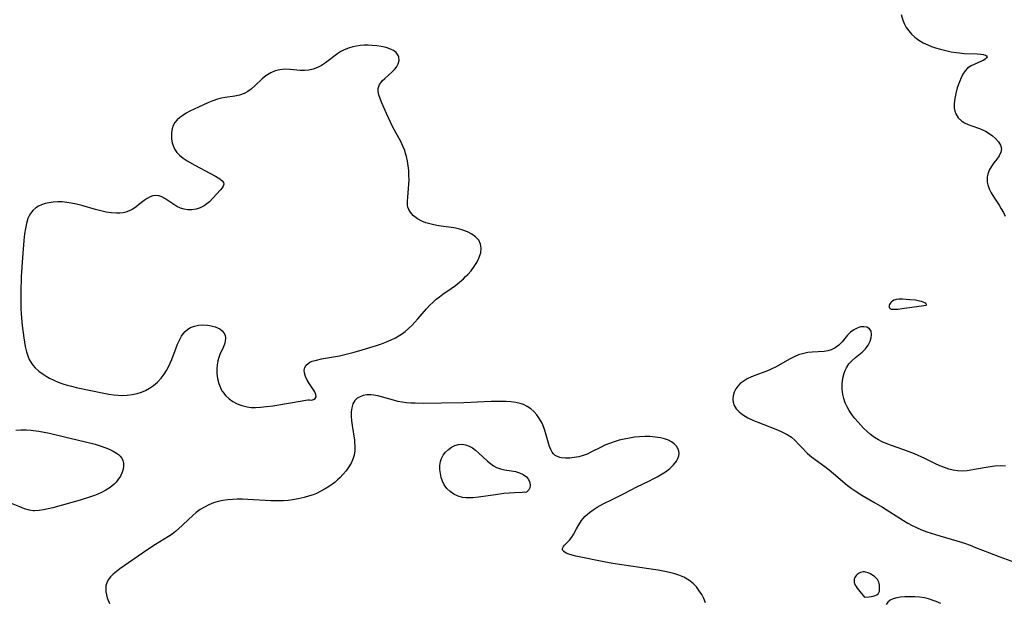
# Model space of a CAD drawing. Header units: inches. Extents: x 1073367 to 1082519, y 1569854 to 1574957.
# Tile 111 of 256: x 1075704 to 1076024, y 1573326 to 1573515. Entities that reach past the tile are written whole.
import ezdxf

# ---------------------------------------------------------------- set-up
doc = ezdxf.new("R2010")
doc.units = ezdxf.units.IN
doc.header["$MEASUREMENT"] = 0
doc.layers.add('CGG_CurvaNivelLidar_v1', color=7, linetype='Continuous', lineweight=30, true_color=0x008008)

msp = doc.modelspace()

# ---------------------------------------------------------------- linework, layer by layer
at = {"layer": 'CGG_CurvaNivelLidar_v1'}
for points in [[(1075990.3625, 1573517.0444, 67.5), (1075990.9086, 1573515.2698, 67.5), (1075991.3737, 1573514.1431, 67.5), (1075992.0481, 1573512.8995, 67.5), (1075992.8544, 1573511.7407, 67.5), (1075993.7805, 1573510.672, 67.5), (1075994.8201, 1573509.7036, 67.5), (1075996.1079, 1573508.752, 67.5), (1075997.5067, 1573507.9264, 67.5), (1075998.9943, 1573507.2169, 67.5), (1076000.2445, 1573506.7248, 67.5), (1076001.5288, 1573506.2885, 67.5), (1076003.1892, 1573505.7969, 67.5), (1076004.8722, 1573505.3707, 67.5), (1076006.5646, 1573505.0151, 67.5), (1076008.2528, 1573504.7407, 67.5), (1076009.2788, 1573504.6184, 67.5), (1076010.8363, 1573504.4901, 67.5), (1076015.0842, 1573504.2916, 67.5), (1076016.2447, 1573504.2037, 67.5), (1076016.9626, 1573504.1074, 67.5), (1076017.7426, 1573503.8974, 67.5), (1076018.1131, 1573503.6583, 67.5), (1076018.2461, 1573503.3685, 67.5), (1076018.0945, 1573503.0182, 67.5), (1076017.6835, 1573502.6446, 67.5), (1076017.1636, 1573502.3075, 67.5), (1076016.4079, 1573501.9153, 67.5), (1076014.3007, 1573501.0252, 67.5), (1076013.0558, 1573500.4324, 67.5), (1076011.9127, 1573499.6383, 67.5), (1076011.1073, 1573498.761, 67.5), (1076010.4164, 1573497.71, 67.5), (1076009.8155, 1573496.5294, 67.5), (1076009.2847, 1573495.2568, 67.5), (1076008.5953, 1573493.2708, 67.5), (1076008.083, 1573491.4412, 67.5), (1076007.7499, 1573489.8058, 67.5), (1076007.5757, 1573488.2011, 67.5), (1076007.616, 1573486.6631, 67.5), (1076007.789, 1573485.7185, 67.5), (1076008.0967, 1573484.8344, 67.5), (1076008.8616, 1573483.6096, 67.5), (1076009.9162, 1573482.6023, 67.5), (1076010.9441, 1573481.9485, 67.5), (1076012.0853, 1573481.4122, 67.5), (1076013.3108, 1573480.9541, 67.5), (1076015.8418, 1573480.0773, 67.5), (1076016.7887, 1573479.6872, 67.5), (1076017.7033, 1573479.2433, 67.5), (1076018.9231, 1573478.5131, 67.5), (1076020.0359, 1573477.6924, 67.5), (1076021.0249, 1573476.8135, 67.5), (1076021.9794, 1573475.753, 67.5), (1076022.649, 1573474.6621, 67.5), (1076022.9265, 1573473.5465, 67.5), (1076022.7334, 1573472.4154, 67.5), (1076022.177, 1573471.2677, 67.5), (1076021.391, 1573470.1062, 67.5), (1076020.4961, 1573468.9249, 67.5), (1076019.6198, 1573467.6904, 67.5), (1076018.9663, 1573466.5374, 67.5), (1076018.4922, 1573465.3179, 67.5), (1076018.3009, 1573464.4154, 67.5), (1076018.2469, 1573463.4937, 67.5), (1076018.3183, 1573462.6767, 67.5), (1076018.4888, 1573461.8557, 67.5), (1076018.9295, 1573460.5484, 67.5), (1076019.5457, 1573459.252, 67.5), (1076020.4312, 1573457.7741, 67.5), (1076022.1386, 1573455.1724, 67.5), (1076022.851, 1573454.0311, 67.5), (1076023.5366, 1573452.8633, 67.5), (1076024.1834, 1573451.6666, 67.5)], [(1076024.1865, 1573370.5545, 67.5), (1076022.4708, 1573370.5862, 67.5), (1076020.7427, 1573370.4964, 67.5), (1076018.6168, 1573370.2312, 67.5), (1076014.1828, 1573369.4222, 67.5), (1076011.7606, 1573369.0629, 67.5), (1076010.2113, 1573368.9539, 67.5), (1076008.6786, 1573368.9961, 67.5), (1076007.2494, 1573369.2088, 67.5), (1076005.8362, 1573369.5681, 67.5), (1076004.4369, 1573370.044, 67.5), (1076002.8831, 1573370.6834, 67.5), (1076001.3351, 1573371.3971, 67.5), (1075998.0425, 1573372.9896, 67.5), (1075994.6881, 1573374.4913, 67.5), (1075992.9839, 1573375.1892, 67.5), (1075991.2682, 1573375.8458, 67.5), (1075986.9535, 1573377.3727, 67.5), (1075985.565, 1573377.8937, 67.5), (1075984.2191, 1573378.4545, 67.5), (1075982.9988, 1573379.0509, 67.5), (1075981.7127, 1573379.8439, 67.5), (1075980.4902, 1573380.76, 67.5), (1075979.3189, 1573381.7706, 67.5), (1075978.1897, 1573382.8528, 67.5), (1075976.4096, 1573384.7572, 67.5), (1075975.3878, 1573385.9767, 67.5), (1075974.4326, 1573387.2413, 67.5), (1075973.5663, 1573388.555, 67.5), (1075972.8883, 1573389.7698, 67.5), (1075972.2774, 1573391.0856, 67.5), (1075971.7854, 1573392.4321, 67.5), (1075971.4339, 1573393.8039, 67.5), (1075971.2176, 1573395.5328, 67.5), (1075971.2219, 1573397.298, 67.5), (1075971.4362, 1573399.0304, 67.5), (1075971.8637, 1573400.6919, 67.5), (1075972.208, 1573401.5861, 67.5), (1075972.6313, 1573402.4346, 67.5), (1075973.4706, 1573403.6814, 67.5), (1075974.4589, 1573404.7952, 67.5), (1075975.5374, 1573405.7781, 67.5), (1075977.7249, 1573407.5249, 67.5), (1075978.7747, 1573408.6006, 67.5), (1075979.6582, 1573409.7894, 67.5), (1075980.3273, 1573411.0403, 67.5), (1075980.6981, 1573412.1719, 67.5), (1075980.818, 1573413.2546, 67.5), (1075980.6324, 1573414.2968, 67.5), (1075980.12, 1573415.1113, 67.5), (1075979.3085, 1573415.6061, 67.5), (1075978.282, 1573415.79, 67.5), (1075977.2128, 1573415.6882, 67.5), (1075976.1078, 1573415.3386, 67.5), (1075975.0074, 1573414.7479, 67.5), (1075973.9687, 1573413.9699, 67.5), (1075973.0252, 1573413.0534, 67.5), (1075971.2081, 1573410.842, 67.5), (1075970.1774, 1573409.8061, 67.5), (1075969.0087, 1573408.9222, 67.5), (1075967.707, 1573408.2661, 67.5), (1075966.5893, 1573407.9499, 67.5), (1075965.4086, 1573407.7776, 67.5), (1075961.5379, 1573407.5477, 67.5), (1075960.1553, 1573407.38, 67.5), (1075958.7683, 1573407.1132, 67.5), (1075957.0792, 1573406.6175, 67.5), (1075955.4316, 1573405.946, 67.5), (1075954.1547, 1573405.2964, 67.5), (1075950.6338, 1573403.2301, 67.5), (1075949.5886, 1573402.653, 67.5), (1075948.6169, 1573402.174, 67.5), (1075947.6216, 1573401.7326, 67.5), (1075946.1747, 1573401.1532, 67.5), (1075943.2717, 1573400.0733, 67.5), (1075941.8655, 1573399.5105, 67.5), (1075940.4159, 1573398.828, 67.5), (1075939.0921, 1573398.0316, 67.5), (1075938.1734, 1573397.3043, 67.5), (1075937.3786, 1573396.4921, 67.5), (1075936.7267, 1573395.6049, 67.5), (1075936.1789, 1573394.5062, 67.5), (1075935.8577, 1573393.3551, 67.5), (1075935.7733, 1573392.3014, 67.5), (1075935.8888, 1573391.262, 67.5), (1075936.2152, 1573390.2661, 67.5), (1075936.8928, 1573389.1624, 67.5), (1075937.8305, 1573388.1599, 67.5), (1075938.9729, 1573387.2584, 67.5), (1075939.8003, 1573386.7295, 67.5), (1075940.6828, 1573386.2373, 67.5), (1075942.232, 1573385.4874, 67.5), (1075943.8587, 1573384.7941, 67.5), (1075950.2811, 1573382.2941, 67.5), (1075951.8879, 1573381.5961, 67.5), (1075953.4042, 1573380.8163, 67.5), (1075954.7916, 1573379.9075, 67.5), (1075956.0608, 1573378.8037, 67.5), (1075957.2265, 1573377.586, 67.5), (1075958.3642, 1573376.3285, 67.5), (1075959.5475, 1573375.1021, 67.5), (1075959.9983, 1573374.6818, 67.5), (1075961.3366, 1573373.579, 67.5), (1075965.6583, 1573370.4629, 67.5), (1075967.057, 1573369.342, 67.5), (1075968.4316, 1573368.1814, 67.5), (1075972.9027, 1573364.3239, 67.5), (1075974.1349, 1573363.3939, 67.5), (1075975.4301, 1573362.5161, 67.5), (1075977.6503, 1573361.1397, 67.5), (1075981.5644, 1573358.8442, 67.5), (1075984.3488, 1573357.1696, 67.5), (1075991.1998, 1573352.856, 67.5), (1075992.558, 1573352.0672, 67.5), (1075993.9399, 1573351.3192, 67.5), (1075995.3484, 1573350.6213, 67.5), (1075997.0226, 1573349.8842, 67.5), (1075998.7333, 1573349.2267, 67.5), (1076000.1205, 1573348.7572, 67.5), (1076002.9376, 1573347.9157, 67.5), (1076008.4537, 1573346.3493, 67.5), (1076010.9764, 1573345.5203, 67.5), (1076012.7355, 1573344.8723, 67.5), (1076014.4801, 1573344.1858, 67.5), (1076019.0284, 1573342.3507, 67.5), (1076022.4116, 1573341.099, 67.5), (1076027.1201, 1573339.4169, 67.5)], [(1075926.9118, 1573326.2152, 67.5), (1075926.3466, 1573327.5684, 67.5), (1075925.6808, 1573328.8647, 67.5), (1075924.9165, 1573330.0924, 67.5), (1075923.9661, 1573331.3361, 67.5), (1075922.8857, 1573332.4547, 67.5), (1075921.4734, 1573333.557, 67.5), (1075919.9056, 1573334.4671, 67.5), (1075918.2605, 1573335.1756, 67.5), (1075916.9838, 1573335.6027, 67.5), (1075915.6672, 1573335.9621, 67.5), (1075914.3177, 1573336.2666, 67.5), (1075911.5529, 1573336.7738, 67.5), (1075908.5184, 1573337.2567, 67.5), (1075899.8237, 1573338.4768, 67.5), (1075896.8289, 1573338.9365, 67.5), (1075893.9203, 1573339.459, 67.5), (1075884.8436, 1573341.3293, 67.5), (1075883.6709, 1573341.6187, 67.5), (1075882.6247, 1573341.9362, 67.5), (1075881.7431, 1573342.2973, 67.5), (1075880.9825, 1573342.7997, 67.5), (1075880.6896, 1573343.1747, 67.5), (1075880.5776, 1573343.5124, 67.5), (1075880.5878, 1573343.8521, 67.5), (1075880.6452, 1573344.0613, 67.5), (1075880.8572, 1573344.4858, 67.5), (1075881.176, 1573344.9155, 67.5), (1075882.7622, 1573346.5173, 67.5), (1075883.5797, 1573347.4874, 67.5), (1075884.1049, 1573348.3247, 67.5), (1075885.0896, 1573350.2242, 67.5), (1075885.8238, 1573351.5437, 67.5), (1075886.6775, 1573352.8547, 67.5), (1075887.2059, 1573353.5494, 67.5), (1075887.7879, 1573354.2137, 67.5), (1075888.483, 1573354.8855, 67.5), (1075889.242, 1573355.5154, 67.5), (1075890.4773, 1573356.3944, 67.5), (1075891.8032, 1573357.2138, 67.5), (1075893.6939, 1573358.2592, 67.5), (1075896.8378, 1573359.8602, 67.5), (1075900.5664, 1573361.6991, 67.5), (1075904.6684, 1573363.794, 67.5), (1075908.7587, 1573365.7443, 67.5), (1075909.998, 1573366.3687, 67.5), (1075911.2068, 1573367.0247, 67.5), (1075912.3758, 1573367.7124, 67.5), (1075913.9322, 1573368.7402, 67.5), (1075915.3143, 1573369.8234, 67.5), (1075916.5152, 1573370.9698, 67.5), (1075917.4818, 1573372.1632, 67.5), (1075917.9722, 1573373.0058, 67.5), (1075918.2811, 1573373.8513, 67.5), (1075918.3934, 1573374.6461, 67.5), (1075918.3206, 1573375.4194, 67.5), (1075917.9992, 1573376.2645, 67.5), (1075917.4616, 1573377.0488, 67.5), (1075916.7534, 1573377.7618, 67.5), (1075915.8993, 1573378.3905, 67.5), (1075914.9177, 1573378.9124, 67.5), (1075913.6733, 1573379.356, 67.5), (1075912.3181, 1573379.6793, 67.5), (1075910.607, 1573379.9538, 67.5), (1075908.8166, 1573380.1044, 67.5), (1075907.1949, 1573380.1214, 67.5), (1075905.5477, 1573380.0464, 67.5), (1075903.8897, 1573379.8954, 67.5), (1075902.2311, 1573379.6644, 67.5), (1075900.5579, 1573379.34, 67.5), (1075898.9037, 1573378.9322, 67.5), (1075897.3299, 1573378.4646, 67.5), (1075895.7907, 1573377.9246, 67.5), (1075894.2967, 1573377.307, 67.5), (1075892.8285, 1573376.6001, 67.5), (1075889.9917, 1573375.1291, 67.5), (1075888.5876, 1573374.4702, 67.5), (1075887.2475, 1573373.9628, 67.5), (1075885.7826, 1573373.5622, 67.5), (1075884.3217, 1573373.2987, 67.5), (1075882.8914, 1573373.1607, 67.5), (1075881.5218, 1573373.145, 67.5), (1075880.2469, 1573373.2575, 67.5), (1075879.6652, 1573373.3658, 67.5), (1075878.8707, 1573373.6118, 67.5), (1075878.1712, 1573373.9914, 67.5), (1075877.6122, 1573374.4941, 67.5), (1075877.1425, 1573375.1242, 67.5), (1075876.7069, 1573375.9599, 67.5), (1075876.3416, 1573376.9008, 67.5), (1075875.9837, 1573378.0367, 67.5), (1075874.9526, 1573381.7709, 67.5), (1075874.5259, 1573383.048, 67.5), (1075873.8902, 1573384.5285, 67.5), (1075873.1117, 1573385.9339, 67.5), (1075872.1888, 1573387.2325, 67.5), (1075871.259, 1573388.2547, 67.5), (1075870.2253, 1573389.1567, 67.5), (1075869.0972, 1573389.9237, 67.5), (1075867.8794, 1573390.5339, 67.5), (1075866.8431, 1573390.896, 67.5), (1075865.3631, 1573391.232, 67.5), (1075863.8177, 1573391.4294, 67.5), (1075862.2234, 1573391.5258, 67.5), (1075860.5929, 1573391.5518, 67.5), (1075857.4346, 1573391.4853, 67.5), (1075848.5731, 1573391.1241, 67.5), (1075841.2781, 1573390.9505, 67.5), (1075835.3837, 1573390.8955, 67.5), (1075832.701, 1573390.9546, 67.5), (1075831.3754, 1573391.0191, 67.5), (1075829.9136, 1573391.1248, 67.5), (1075828.4725, 1573391.2953, 67.5), (1075827.0701, 1573391.5541, 67.5), (1075825.6948, 1573391.8926, 67.5), (1075821.8167, 1573393.056, 67.5), (1075820.5809, 1573393.3592, 67.5), (1075819.3611, 1573393.5693, 67.5), (1075818.3573, 1573393.6547, 67.5), (1075817.0876, 1573393.6271, 67.5), (1075815.923, 1573393.432, 67.5), (1075814.8559, 1573393.0717, 67.5), (1075813.9185, 1573392.5457, 67.5), (1075813.1499, 1573391.8455, 67.5), (1075812.4744, 1573390.7035, 67.5), (1075812.1516, 1573389.5066, 67.5), (1075812.022, 1573388.1766, 67.5), (1075812.0214, 1573386.7495, 67.5), (1075812.1015, 1573385.2806, 67.5), (1075812.2598, 1573383.7725, 67.5), (1075813.0353, 1573378.9488, 67.5), (1075813.1055, 1573378.3385, 67.5), (1075813.2033, 1573376.8814, 67.5), (1075813.1697, 1573375.4517, 67.5), (1075812.9594, 1573374.0646, 67.5), (1075812.5473, 1573372.7587, 67.5), (1075811.9589, 1573371.5013, 67.5), (1075811.2307, 1573370.2855, 67.5), (1075810.3573, 1573369.0645, 67.5), (1075809.3837, 1573367.8876, 67.5), (1075808.3222, 1573366.7618, 67.5), (1075807.5727, 1573366.0478, 67.5), (1075806.7887, 1573365.3642, 67.5), (1075805.8888, 1573364.6524, 67.5), (1075804.95, 1573363.9851, 67.5), (1075803.5836, 1573363.1347, 67.5), (1075802.1585, 1573362.3706, 67.5), (1075800.685, 1573361.6906, 67.5), (1075799.6071, 1573361.2576, 67.5), (1075798.5099, 1573360.8707, 67.5), (1075796.6892, 1573360.3414, 67.5), (1075794.8352, 1573359.9199, 67.5), (1075792.9629, 1573359.5974, 67.5), (1075791.5199, 1573359.4237, 67.5), (1075790.0692, 1573359.3134, 67.5), (1075788.6137, 1573359.2669, 67.5), (1075785.9275, 1573359.3276, 67.5), (1075778.484, 1573359.7251, 67.5), (1075776.7343, 1573359.7752, 67.5), (1075774.9952, 1573359.7779, 67.5), (1075773.4513, 1573359.7302, 67.5), (1075771.9255, 1573359.6189, 67.5), (1075770.3471, 1573359.4116, 67.5), (1075768.8043, 1573359.0884, 67.5), (1075767.2742, 1573358.6166, 67.5), (1075765.797, 1573358.0084, 67.5), (1075764.3795, 1573357.2711, 67.5), (1075763.0377, 1573356.4173, 67.5), (1075761.754, 1573355.4657, 67.5), (1075760.5208, 1573354.4401, 67.5), (1075759.3332, 1573353.3595, 67.5), (1075757.192, 1573351.3028, 67.5), (1075756.1234, 1573350.318, 67.5), (1075755.0229, 1573349.3731, 67.5), (1075753.8775, 1573348.4883, 67.5), (1075752.7071, 1573347.6933, 67.5), (1075748.4765, 1573345.0887, 67.5), (1075745.7071, 1573343.2824, 67.5), (1075736.9779, 1573337.1728, 67.5), (1075735.8094, 1573336.309, 67.5), (1075734.7954, 1573335.4566, 67.5), (1075733.9108, 1573334.5657, 67.5), (1075733.1928, 1573333.6299, 67.5), (1075732.6869, 1573332.6412, 67.5), (1075732.4436, 1573331.7109, 67.5), (1075732.3634, 1573330.7519, 67.5), (1075732.4093, 1573329.7538, 67.5), (1075732.5637, 1573328.7774, 67.5), (1075732.8121, 1573327.8536, 67.5), (1075733.5881, 1573325.9351, 67.5)], [(1075703.228, 1573382.2018, 67), (1075704.8683, 1573382.279, 67), (1075706.5077, 1573382.2922, 67), (1075708.1433, 1573382.2236, 67), (1075708.9545, 1573382.152, 67), (1075710.6887, 1573381.9145, 67), (1075712.4204, 1573381.5896, 67), (1075714.1532, 1573381.2065, 67), (1075718.9365, 1573380.0483, 67), (1075725.8229, 1573378.4492, 67), (1075728.9447, 1573377.6129, 67), (1075730.5262, 1573377.1308, 67), (1075732.0496, 1573376.6073, 67), (1075733.4478, 1573376.0498, 67), (1075734.7425, 1573375.4311, 67), (1075735.8989, 1573374.7369, 67), (1075736.5252, 1573374.2621, 67), (1075737.069, 1573373.7453, 67), (1075737.5366, 1573373.15, 67), (1075737.9271, 1573372.3837, 67), (1075738.1464, 1573371.4469, 67), (1075738.1597, 1573370.5001, 67), (1075738.0055, 1573369.5235, 67), (1075737.7008, 1573368.5375, 67), (1075737.1023, 1573367.272, 67), (1075736.309, 1573366.0514, 67), (1075735.7549, 1573365.3591, 67), (1075735.1366, 1573364.7041, 67), (1075733.8439, 1573363.6296, 67), (1075732.3764, 1573362.6907, 67), (1075730.7792, 1573361.8696, 67), (1075729.7857, 1573361.4339, 67), (1075728.765, 1573361.0308, 67), (1075727.0954, 1573360.4441, 67), (1075724.1153, 1573359.5354, 67), (1075715.2309, 1573357.021, 67), (1075713.7178, 1573356.6303, 67), (1075712.2275, 1573356.3112, 67), (1075710.7584, 1573356.1041, 67), (1075709.3098, 1573356.0561, 67), (1075708.8076, 1573356.0868, 67), (1075707.6451, 1573356.2629, 67), (1075706.0509, 1573356.7005, 67), (1075704.4638, 1573357.2908, 67), (1075701.291, 1573358.6424, 67)], [(1076003.2934, 1573325.942, 67.5), (1076001.7656, 1573326.5963, 67.5), (1076000.503, 1573327.0582, 67.5), (1075999.2248, 1573327.4469, 67.5), (1075997.9355, 1573327.7536, 67.5), (1075996.3881, 1573328.0035, 67.5), (1075994.8466, 1573328.1403, 67.5), (1075993.0484, 1573328.1759, 67.5), (1075991.6033, 1573328.1135, 67.5), (1075990.2253, 1573327.9755, 67.5), (1075988.9422, 1573327.7622, 67.5), (1075987.7738, 1573327.4584, 67.5), (1075986.7836, 1573327.0309, 67.5), (1075986.0273, 1573326.4313, 67.5), (1075985.5573, 1573325.6304, 67.5)]]:
    msp.add_polyline3d(points, dxfattribs=at)
for points in [[(1075798.5, 1573392.0519, 67.5), (1075799.0813, 1573391.9848, 67.5), (1075799.713, 1573392.137, 67.5), (1075800.2824, 1573392.5039, 67.5), (1075800.6123, 1573393.0753, 67.5), (1075800.5564, 1573393.8096, 67.5), (1075800.1472, 1573394.7019, 67.5), (1075798.4675, 1573397.2181, 67.5), (1075797.752, 1573398.4287, 67.5), (1075797.183, 1573399.6459, 67.5), (1075796.8406, 1573400.7825, 67.5), (1075796.7724, 1573401.7121, 67.5), (1075796.9529, 1573402.5738, 67.5), (1075797.3642, 1573403.2784, 67.5), (1075797.9903, 1573403.8701, 67.5), (1075798.623, 1573404.2486, 67.5), (1075799.3548, 1573404.559, 67.5), (1075800.7693, 1573404.9761, 67.5), (1075802.4083, 1573405.3264, 67.5), (1075808.1541, 1573406.3306, 67.5), (1075809.9607, 1573406.7319, 67.5), (1075812.9001, 1573407.5078, 67.5), (1075815.5273, 1573408.2872, 67.5), (1075820.1896, 1573409.7317, 67.5), (1075821.8491, 1573410.278, 67.5), (1075823.4, 1573410.8556, 67.5), (1075824.912, 1573411.4969, 67.5), (1075826.3757, 1573412.2079, 67.5), (1075827.8114, 1573413.0251, 67.5), (1075828.6786, 1573413.6072, 67.5), (1075829.5018, 1573414.2353, 67.5), (1075830.5979, 1573415.1767, 67.5), (1075831.6494, 1573416.1821, 67.5), (1075832.6636, 1573417.2372, 67.5), (1075833.6459, 1573418.3305, 67.5), (1075836.4526, 1573421.6039, 67.5), (1075837.4892, 1573422.7271, 67.5), (1075838.4589, 1573423.6857, 67.5), (1075839.5822, 1573424.6822, 67.5), (1075840.6154, 1573425.5046, 67.5), (1075841.6816, 1573426.29, 67.5), (1075844.4233, 1573428.2014, 67.5), (1075845.7867, 1573429.194, 67.5), (1075847.1089, 1573430.2325, 67.5), (1075848.3694, 1573431.3274, 67.5), (1075849.0961, 1573432.0253, 67.5), (1075849.7907, 1573432.7449, 67.5), (1075850.8578, 1573433.966, 67.5), (1075851.87, 1573435.2995, 67.5), (1075852.7409, 1573436.6652, 67.5), (1075853.4357, 1573438.0506, 67.5), (1075853.7612, 1573438.9196, 67.5), (1075853.9963, 1573439.7821, 67.5), (1075854.1674, 1573441.2493, 67.5), (1075853.9655, 1573442.6189, 67.5), (1075853.341, 1573443.8269, 67.5), (1075852.365, 1573444.8959, 67.5), (1075851.1209, 1573445.8238, 67.5), (1075849.7484, 1573446.5633, 67.5), (1075848.2305, 1573447.1513, 67.5), (1075846.7903, 1573447.538, 67.5), (1075845.2879, 1573447.8279, 67.5), (1075840.3234, 1573448.5234, 67.5), (1075838.8495, 1573448.7938, 67.5), (1075837.4906, 1573449.1261, 67.5), (1075836.1863, 1573449.539, 67.5), (1075834.9545, 1573450.0371, 67.5), (1075833.4744, 1573450.8318, 67.5), (1075832.2002, 1573451.7765, 67.5), (1075831.5133, 1573452.4671, 67.5), (1075830.9601, 1573453.2269, 67.5), (1075830.6724, 1573453.7891, 67.5), (1075830.4097, 1573454.5977, 67.5), (1075830.2943, 1573455.2755, 67.5), (1075830.2429, 1573456.514, 67.5), (1075830.3191, 1573457.8235, 67.5), (1075830.605, 1573460.6133, 67.5), (1075830.7041, 1573462.0256, 67.5), (1075830.7511, 1573463.4681, 67.5), (1075830.7399, 1573464.9548, 67.5), (1075830.6583, 1573466.4494, 67.5), (1075830.4906, 1573467.9802, 67.5), (1075830.241, 1573469.4999, 67.5), (1075829.9127, 1573470.9999, 67.5), (1075829.6508, 1573471.977, 67.5), (1075829.3445, 1573472.9376, 67.5), (1075828.7545, 1573474.4135, 67.5), (1075828.0542, 1573475.8386, 67.5), (1075825.501, 1573480.5487, 67.5), (1075824.7049, 1573482.115, 67.5), (1075823.3986, 1573484.9475, 67.5), (1075821.8135, 1573488.6656, 67.5), (1075821.3346, 1573489.8773, 67.5), (1075820.964, 1573491.0355, 67.5), (1075820.7574, 1573492.1373, 67.5), (1075820.735, 1573492.617, 67.5), (1075820.7724, 1573493.1217, 67.5), (1075820.9188, 1573493.7293, 67.5), (1075821.1886, 1573494.3341, 67.5), (1075821.5928, 1573494.9572, 67.5), (1075822.089, 1573495.5566, 67.5), (1075822.8489, 1573496.3272, 67.5), (1075825.3243, 1573498.5195, 67.5), (1075826.0513, 1573499.2337, 67.5), (1075826.673, 1573499.9839, 67.5), (1075827.2707, 1573501.0674, 67.5), (1075827.5374, 1573502.1915, 67.5), (1075827.4391, 1573503.2204, 67.5), (1075827.2086, 1573503.8209, 67.5), (1075826.5321, 1573504.7375, 67.5), (1075825.7194, 1573505.3638, 67.5), (1075824.7261, 1573505.8708, 67.5), (1075823.3107, 1573506.3567, 67.5), (1075821.7468, 1573506.7171, 67.5), (1075820.2924, 1573506.9459, 67.5), (1075818.7886, 1573507.0874, 67.5), (1075817.5131, 1573507.13, 67.5), (1075816.2304, 1573507.1003, 67.5), (1075814.9519, 1573506.9939, 67.5), (1075813.7456, 1573506.8172, 67.5), (1075812.56, 1573506.5745, 67.5), (1075811.0785, 1573506.17, 67.5), (1075809.6655, 1573505.6292, 67.5), (1075808.6234, 1573505.0898, 67.5), (1075807.6334, 1573504.4615, 67.5), (1075803.6894, 1573501.4447, 67.5), (1075802.3592, 1573500.5535, 67.5), (1075801.0437, 1573499.8469, 67.5), (1075799.6854, 1573499.3141, 67.5), (1075798.2938, 1573498.9923, 67.5), (1075796.8871, 1573498.9029, 67.5), (1075795.4585, 1573498.972, 67.5), (1075792.1842, 1573499.2671, 67.5), (1075790.498, 1573499.3115, 67.5), (1075788.8435, 1573499.1608, 67.5), (1075787.3362, 1573498.7643, 67.5), (1075785.8954, 1573498.1404, 67.5), (1075784.3134, 1573497.1595, 67.5), (1075783.1012, 1573496.1726, 67.5), (1075780.8254, 1573494.0052, 67.5), (1075779.5799, 1573492.8775, 67.5), (1075778.4908, 1573492.0687, 67.5), (1075777.3183, 1573491.4166, 67.5), (1075775.807, 1573490.8836, 67.5), (1075774.1997, 1573490.5449, 67.5), (1075771.1488, 1573490.1228, 67.5), (1075769.8997, 1573489.9134, 67.5), (1075768.6601, 1573489.6249, 67.5), (1075767.0819, 1573489.0974, 67.5), (1075765.5201, 1573488.4451, 67.5), (1075762.462, 1573487.0505, 67.5), (1075759.6863, 1573485.703, 67.5), (1075758.4448, 1573485.0269, 67.5), (1075757.3416, 1573484.3564, 67.5), (1075756.3738, 1573483.6555, 67.5), (1075755.5213, 1573482.8795, 67.5), (1075754.8169, 1573482.0135, 67.5), (1075754.2803, 1573481.0285, 67.5), (1075753.9155, 1573479.9605, 67.5), (1075753.7074, 1573478.8361, 67.5), (1075753.6466, 1573477.8412, 67.5), (1075753.7097, 1573476.643, 67.5), (1075753.924, 1573475.4566, 67.5), (1075754.303, 1573474.3073, 67.5), (1075754.8177, 1573473.2888, 67.5), (1075755.4779, 1573472.3384, 67.5), (1075756.2726, 1573471.4709, 67.5), (1075757.4621, 1573470.4937, 67.5), (1075758.7928, 1573469.6084, 67.5), (1075761.2609, 1573468.1592, 67.5), (1075767.9308, 1573464.5904, 67.5), (1075769.3431, 1573463.7787, 67.5), (1075770.1479, 1573463.1703, 67.5), (1075770.6046, 1573462.5291, 67.5), (1075770.6648, 1573461.9904, 67.5), (1075770.5, 1573461.4259, 67.5), (1075770.1559, 1573460.8541, 67.5), (1075769.645, 1573460.2515, 67.5), (1075767.0775, 1573457.4693, 67.5), (1075765.9721, 1573456.3571, 67.5), (1075765.155, 1573455.6439, 67.5), (1075764.2734, 1573455.014, 67.5), (1075763.014, 1573454.3703, 67.5), (1075761.6594, 1573453.9333, 67.5), (1075760.2523, 1573453.713, 67.5), (1075759.0399, 1573453.7123, 67.5), (1075757.7854, 1573453.9095, 67.5), (1075756.5862, 1573454.2953, 67.5), (1075755.4483, 1573454.8389, 67.5), (1075754.4491, 1573455.4555, 67.5), (1075752.5544, 1573456.7867, 67.5), (1075751.5859, 1573457.407, 67.5), (1075750.6129, 1573457.916, 67.5), (1075749.6379, 1573458.2633, 67.5), (1075748.6637, 1573458.3921, 67.5), (1075747.6933, 1573458.2597, 67.5), (1075746.7299, 1573457.9045, 67.5), (1075745.7771, 1573457.3786, 67.5), (1075744.8385, 1573456.7271, 67.5), (1075743.0332, 1573455.2812, 67.5), (1075742.0812, 1573454.5674, 67.5), (1075740.9634, 1573453.8695, 67.5), (1075739.7631, 1573453.2947, 67.5), (1075738.8925, 1573452.9901, 67.5), (1075737.9888, 1573452.7702, 67.5), (1075736.9128, 1573452.6288, 67.5), (1075735.8063, 1573452.5974, 67.5), (1075734.1597, 1573452.7187, 67.5), (1075732.4777, 1573452.9926, 67.5), (1075730.7704, 1573453.3748, 67.5), (1075729.0456, 1573453.8286, 67.5), (1075724.6491, 1573455.079, 67.5), (1075722.9161, 1573455.5278, 67.5), (1075721.1793, 1573455.9003, 67.5), (1075719.7214, 1573456.1263, 67.5), (1075718.2704, 1573456.2563, 67.5), (1075716.776, 1573456.277, 67.5), (1075715.3103, 1573456.1842, 67.5), (1075714.0005, 1573456.0009, 67.5), (1075712.741, 1573455.7207, 67.5), (1075711.5482, 1573455.3353, 67.5), (1075710.5647, 1573454.8961, 67.5), (1075709.6656, 1573454.351, 67.5), (1075708.7012, 1573453.5165, 67.5), (1075707.9259, 1573452.5217, 67.5), (1075707.4847, 1573451.7257, 67.5), (1075707.1214, 1573450.8665, 67.5), (1075706.6509, 1573449.3083, 67.5), (1075706.3111, 1573447.6419, 67.5), (1075706.0589, 1573445.8986, 67.5), (1075705.8264, 1573443.7566, 67.5), (1075705.3674, 1573438.2239, 67.5), (1075704.9792, 1573431.9194, 67.5), (1075704.8027, 1573427.0434, 67.5), (1075704.7955, 1573423.4496, 67.5), (1075704.8561, 1573421.7073, 67.5), (1075704.9574, 1573419.9697, 67.5), (1075705.2873, 1573416.199, 67.5), (1075705.7713, 1573412.2203, 67.5), (1075706.2554, 1573409.3448, 67.5), (1075706.657, 1573407.6338, 67.5), (1075707.1862, 1573406.0054, 67.5), (1075707.5662, 1573405.1225, 67.5), (1075708.0151, 1573404.2837, 67.5), (1075708.7062, 1573403.2804, 67.5), (1075709.4366, 1573402.4485, 67.5), (1075710.6646, 1573401.3415, 67.5), (1075712.0351, 1573400.3515, 67.5), (1075713.0522, 1573399.7225, 67.5), (1075714.1131, 1573399.1369, 67.5), (1075715.5206, 1573398.4497, 67.5), (1075716.9774, 1573397.828, 67.5), (1075718.4759, 1573397.2739, 67.5), (1075719.8682, 1573396.8317, 67.5), (1075721.2841, 1573396.4431, 67.5), (1075722.725, 1573396.0991, 67.5), (1075731.7047, 1573394.2154, 67.5), (1075733.3758, 1573393.9077, 67.5), (1075735.0411, 1573393.6613, 67.5), (1075736.4414, 1573393.5224, 67.5), (1075737.8338, 1573393.4656, 67.5), (1075739.3704, 1573393.5233, 67.5), (1075740.9658, 1573393.7352, 67.5), (1075742.5267, 1573394.0929, 67.5), (1075743.9207, 1573394.5441, 67.5), (1075745.2656, 1573395.1113, 67.5), (1075746.5483, 1573395.7988, 67.5), (1075747.8275, 1573396.6698, 67.5), (1075749.1223, 1573397.7873, 67.5), (1075750.2993, 1573399.0463, 67.5), (1075751.355, 1573400.4256, 67.5), (1075752.075, 1573401.551, 67.5), (1075752.7227, 1573402.727, 67.5), (1075753.3008, 1573403.943, 67.5), (1075753.8088, 1573405.1736, 67.5), (1075755.1894, 1573408.8809, 67.5), (1075755.6674, 1573410.0693, 67.5), (1075756.2845, 1573411.4386, 67.5), (1075756.9834, 1573412.7059, 67.5), (1075757.5262, 1573413.4878, 67.5), (1075758.131, 1573414.191, 67.5), (1075758.9739, 1573414.9375, 67.5), (1075759.9093, 1573415.5226, 67.5), (1075761.1294, 1573415.9943, 67.5), (1075762.4306, 1573416.2616, 67.5), (1075763.8918, 1573416.3691, 67.5), (1075765.3581, 1573416.306, 67.5), (1075766.6205, 1573416.1117, 67.5), (1075767.8137, 1573415.7911, 67.5), (1075768.6373, 1573415.4671, 67.5), (1075769.381, 1573415.0655, 67.5), (1075770.1301, 1573414.4841, 67.5), (1075770.7082, 1573413.7972, 67.5), (1075771.0797, 1573413.0146, 67.5), (1075771.2181, 1573412.1124, 67.5), (1075771.1374, 1573411.1436, 67.5), (1075770.8794, 1573410.1348, 67.5), (1075770.4555, 1573409.0377, 67.5), (1075769.4263, 1573406.7435, 67.5), (1075769.0466, 1573405.762, 67.5), (1075768.7375, 1573404.7427, 67.5), (1075768.4733, 1573403.2934, 67.5), (1075768.3957, 1573402.1684, 67.5), (1075768.4371, 1573400.5581, 67.5), (1075768.6439, 1573398.9516, 67.5), (1075769.0198, 1573397.3842, 67.5), (1075769.5826, 1573395.8958, 67.5), (1075770.054, 1573395.0043, 67.5), (1075770.3136, 1573394.5956, 67.5), (1075771.2521, 1573393.4336, 67.5), (1075772.3687, 1573392.4122, 67.5), (1075773.6272, 1573391.5279, 67.5), (1075775.0011, 1573390.7882, 67.5), (1075776.5565, 1573390.1808, 67.5), (1075778.1963, 1573389.7688, 67.5), (1075779.5033, 1573389.6004, 67.5), (1075780.9841, 1573389.5625, 67.5), (1075782.6204, 1573389.6424, 67.5), (1075784.543, 1573389.842, 67.5), (1075786.542, 1573390.1175, 67.5), (1075792.2948, 1573391.0319, 67.5), (1075797.8861, 1573392.0549, 67.5), (1075798.4253, 1573392.1051, 67.5)], [(1075998.5, 1573422.8109, 67.5), (1075998.5968, 1573422.8797, 67.5), (1075998.6111, 1573423.0114, 67.5), (1075998.5251, 1573423.1784, 67.5), (1075998.3741, 1573423.3256, 67.5), (1075998.0565, 1573423.5263, 67.5), (1075997.5787, 1573423.7355, 67.5), (1075996.9983, 1573423.9251, 67.5), (1075996.3508, 1573424.0911, 67.5), (1075995.001, 1573424.3413, 67.5), (1075993.1749, 1573424.539, 67.5), (1075990.7839, 1573424.7079, 67.5), (1075989.6226, 1573424.7043, 67.5), (1075988.8201, 1573424.6188, 67.5), (1075988.441, 1573424.5345, 67.5), (1075987.962, 1573424.3625, 67.5), (1075987.5354, 1573424.1213, 67.5), (1075987.25, 1573423.8854, 67.5), (1075987.0077, 1573423.616, 67.5), (1075986.811, 1573423.323, 67.5), (1075986.6493, 1573422.9791, 67.5), (1075986.5494, 1573422.6341, 67.5), (1075986.5141, 1573422.3053, 67.5), (1075986.5511, 1573422.0113, 67.5), (1075986.6733, 1573421.7728, 67.5), (1075986.8873, 1573421.6084, 67.5), (1075987.1788, 1573421.5043, 67.5), (1075987.5293, 1573421.4473, 67.5), (1075988.3524, 1573421.4335, 67.5), (1075989.1996, 1573421.4978, 67.5), (1075990.6685, 1573421.6776, 67.5)], [(1075868.5, 1573362.0306, 67.5), (1075868.1868, 1573362.052, 67.5), (1075867.4384, 1573362.0307, 67.5), (1075864.9152, 1573361.9051, 67.5), (1075863.2744, 1573361.7845, 67.5), (1075861.4683, 1573361.6089, 67.5), (1075858.7843, 1573361.2613, 67.5), (1075853.2954, 1573360.4432, 67.5), (1075851.467, 1573360.2516, 67.5), (1075850.2993, 1573360.2078, 67.5), (1075849.1862, 1573360.2525, 67.5), (1075848.1036, 1573360.3986, 67.5), (1075846.6482, 1573360.7998, 67.5), (1075845.2989, 1573361.4199, 67.5), (1075844.0568, 1573362.2727, 67.5), (1075842.9889, 1573363.3135, 67.5), (1075842.1347, 1573364.5207, 67.5), (1075841.6079, 1573365.6527, 67.5), (1075841.2241, 1573366.8591, 67.5), (1075840.9419, 1573368.1658, 67.5), (1075840.7872, 1573369.4873, 67.5), (1075840.7832, 1573370.7947, 67.5), (1075840.9649, 1573372.0587, 67.5), (1075841.2742, 1573373.0254, 67.5), (1075841.8556, 1573374.1226, 67.5), (1075842.6177, 1573375.1075, 67.5), (1075843.5196, 1573375.9662, 67.5), (1075844.531, 1573376.6754, 67.5), (1075845.6213, 1573377.2033, 67.5), (1075846.7652, 1573377.5297, 67.5), (1075847.9344, 1573377.6207, 67.5), (1075849.0845, 1573377.4516, 67.5), (1075850.2146, 1573377.0559, 67.5), (1075851.3046, 1573376.468, 67.5), (1075852.333, 1573375.7244, 67.5), (1075853.3216, 1573374.8697, 67.5), (1075856.1988, 1573372.1464, 67.5), (1075857.1391, 1573371.3566, 67.5), (1075858.1169, 1573370.6585, 67.5), (1075859.1448, 1573370.0917, 67.5), (1075860.382, 1573369.6426, 67.5), (1075861.6789, 1573369.3532, 67.5), (1075863.9585, 1573369.0392, 67.5), (1075865.3047, 1573368.7933, 67.5), (1075866.6127, 1573368.4165, 67.5), (1075867.8004, 1573367.8682, 67.5), (1075868.8162, 1573367.1044, 67.5), (1075869.5559, 1573366.1863, 67.5), (1075869.9665, 1573365.1817, 67.5), (1075870.0427, 1573364.3281, 67.5), (1075869.9094, 1573363.5343, 67.5), (1075869.6163, 1573362.8644, 67.5), (1075869.2257, 1573362.3699, 67.5), (1075868.8273, 1573362.0836, 67.5)], [(1075978.5, 1573327.9662, 67.5), (1075979.9645, 1573328.1108, 67.5), (1075980.6181, 1573328.2125, 67.5), (1075981.2905, 1573328.3549, 67.5), (1075981.9328, 1573328.5466, 67.5), (1075982.495, 1573328.7968, 67.5), (1075982.926, 1573329.1154, 67.5), (1075983.1842, 1573329.499, 67.5), (1075983.3148, 1573329.929, 67.5), (1075983.3879, 1573330.3982, 67.5), (1075983.4161, 1573330.8915, 67.5), (1075983.3575, 1573331.9037, 67.5), (1075983.2681, 1573332.4033, 67.5), (1075983.1291, 1573332.8859, 67.5), (1075982.9274, 1573333.3407, 67.5), (1075982.6812, 1573333.7208, 67.5), (1075982.3851, 1573334.0744, 67.5), (1075981.6898, 1573334.7182, 67.5), (1075980.907, 1573335.2851, 67.5), (1075980.4939, 1573335.5352, 67.5), (1075979.6931, 1573335.924, 67.5), (1075979.2842, 1573336.0699, 67.5), (1075978.8725, 1573336.1733, 67.5), (1075978.4598, 1573336.2228, 67.5), (1075978.0295, 1573336.2066, 67.5), (1075977.6048, 1573336.1287, 67.5), (1075977.1911, 1573335.9981, 67.5), (1075976.795, 1573335.8201, 67.5), (1075976.4247, 1573335.5962, 67.5), (1075976.0943, 1573335.3324, 67.5), (1075975.7994, 1573335.0332, 67.5), (1075975.5433, 1573334.707, 67.5), (1075975.3325, 1573334.3601, 67.5), (1075975.1775, 1573333.9971, 67.5), (1075975.0935, 1573333.6213, 67.5), (1075975.0942, 1573333.2284, 67.5), (1075975.1692, 1573332.8279, 67.5), (1075975.3047, 1573332.4194, 67.5), (1075975.5204, 1573331.9624, 67.5), (1075975.8101, 1573331.4596, 67.5), (1075976.1548, 1573330.9312, 67.5), (1075976.952, 1573329.849, 67.5)]]:
    msp.add_polyline3d(points, close=True, dxfattribs=at)

doc.saveas('drawing.dxf')
